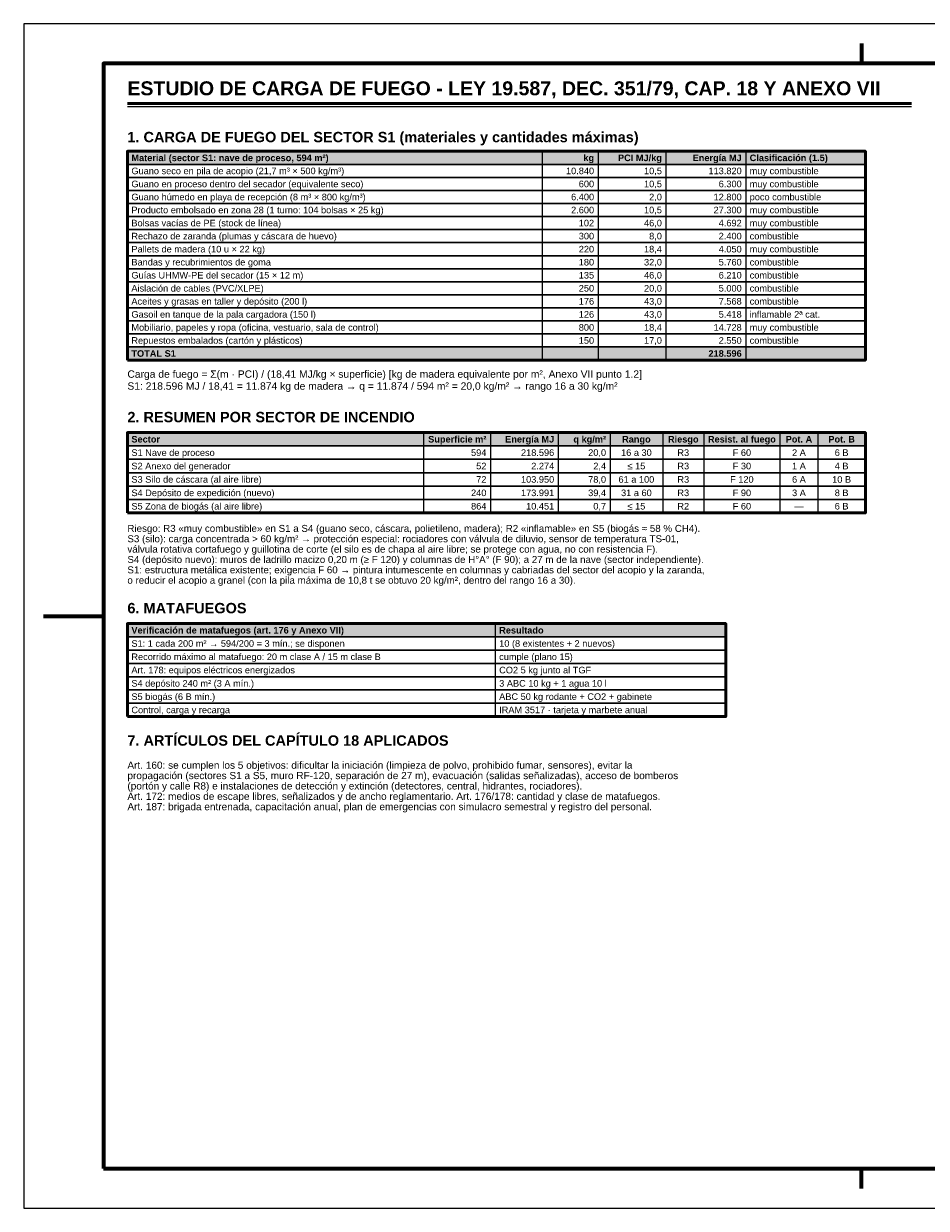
# Model space of a CAD drawing. Header units: millimetres. Extents: x 0 to 420, y 0 to 297.
# Tile 1 of 2: x 0 to 226, y 0 to 297. Entities that reach past the tile are written whole.
import ezdxf
from ezdxf.enums import TextEntityAlignment as Align

# ---------------------------------------------------------------- set-up
doc = ezdxf.new("R2010")
doc.units = ezdxf.units.MM
doc.header["$LTSCALE"] = 0.5
for name, color, linetype, lineweight in [('CONTORNO', 7, 'CONTINUOUS', 50), ('FINO', 7, 'CONTINUOUS', 25), ('HOJA', 8, 'CONTINUOUS', 13), ('RECUADRO', 7, 'CONTINUOUS', 70), ('RELLENO', 9, 'CONTINUOUS', 13), ('TEXTO', 7, 'CONTINUOUS', 25)]:
    doc.layers.add(name, color=color, linetype=linetype, lineweight=lineweight)
doc.styles.add('NEGRITA', font='arialbd.ttf')
doc.styles.get("Standard").update_dxf_attribs({"font": 'arial.ttf'})

msp = doc.modelspace()

# ---------------------------------------------------------------- hatches: boundary and pattern name
at = {"layer": 'RELLENO', "true_color": 0xe2e8ee}
for points in [[(26, 261.73), (211, 261.73), (211, 265), (26, 265)], [(26, 191.14), (211, 191.14), (211, 194.5), (26, 194.5)], [(26, 143.27), (176, 143.27), (176, 146.6), (26, 146.6)]]:
    msp.add_hatch(color=7, dxfattribs=at).paths.add_polyline_path(points)
at = {"layer": 'RELLENO', "true_color": 0xf1f2f4}
msp.add_hatch(color=7, dxfattribs=at).paths.add_polyline_path([(26, 212.68), (211, 212.68), (211, 215.95), (26, 215.95)])

# ---------------------------------------------------------------- linework, layer by layer
at = {"layer": 'CONTORNO'}
msp.add_line((26, 277), (222.56, 277), dxfattribs=at)
for points in [[(26, 212.68), (211, 212.68), (211, 265), (26, 265)], [(26, 174.34), (211, 174.34), (211, 194.5), (26, 194.5)], [(26, 123.29), (176, 123.29), (176, 146.6), (26, 146.6)]]:
    msp.add_lwpolyline(points, close=True, dxfattribs=at)
at = {"layer": 'FINO'}
for p, q in [((26, 276.2), (222.56, 276.2)), ((130, 265), (130, 212.68)), ((144, 265), (144, 212.68)), ((161, 265), (161, 212.68)), ((181, 265), (181, 212.68)), ((100.2, 194.5), (100.2, 174.34)), ((117, 194.5), (117, 174.34)), ((134, 194.5), (134, 174.34)), ((147, 194.5), (147, 174.34)), ((160.2, 194.5), (160.2, 174.34)), ((170.5, 194.5), (170.5, 174.34)), ((189.6, 194.5), (189.6, 174.34)), ((199.1, 194.5), (199.1, 174.34)), ((118.2, 146.6), (118.2, 123.29))]:
    msp.add_line(p, q, dxfattribs=at)
for points in [[(26, 261.73), (211, 261.73), (211, 265), (26, 265)], [(26, 258.46), (211, 258.46), (211, 261.73), (26, 261.73)], [(26, 255.19), (211, 255.19), (211, 258.46), (26, 258.46)], [(26, 251.92), (211, 251.92), (211, 255.19), (26, 255.19)], [(26, 248.65), (211, 248.65), (211, 251.92), (26, 251.92)], [(26, 245.38), (211, 245.38), (211, 248.65), (26, 248.65)], [(26, 242.11), (211, 242.11), (211, 245.38), (26, 245.38)], [(26, 238.84), (211, 238.84), (211, 242.11), (26, 242.11)], [(26, 235.57), (211, 235.57), (211, 238.84), (26, 238.84)], [(26, 232.3), (211, 232.3), (211, 235.57), (26, 235.57)], [(26, 229.03), (211, 229.03), (211, 232.3), (26, 232.3)], [(26, 225.76), (211, 225.76), (211, 229.03), (26, 229.03)], [(26, 222.49), (211, 222.49), (211, 225.76), (26, 225.76)], [(26, 219.22), (211, 219.22), (211, 222.49), (26, 222.49)], [(26, 215.95), (211, 215.95), (211, 219.22), (26, 219.22)], [(26, 212.68), (211, 212.68), (211, 215.95), (26, 215.95)], [(26, 191.14), (211, 191.14), (211, 194.5), (26, 194.5)], [(26, 187.78), (211, 187.78), (211, 191.14), (26, 191.14)], [(26, 184.42), (211, 184.42), (211, 187.78), (26, 187.78)], [(26, 181.06), (211, 181.06), (211, 184.42), (26, 184.42)], [(26, 177.7), (211, 177.7), (211, 181.06), (26, 181.06)], [(26, 174.34), (211, 174.34), (211, 177.7), (26, 177.7)], [(26, 143.27), (176, 143.27), (176, 146.6), (26, 146.6)], [(26, 139.94), (176, 139.94), (176, 143.27), (26, 143.27)], [(26, 136.61), (176, 136.61), (176, 139.94), (26, 139.94)], [(26, 133.28), (176, 133.28), (176, 136.61), (26, 136.61)], [(26, 129.95), (176, 129.95), (176, 133.28), (26, 133.28)], [(26, 126.62), (176, 126.62), (176, 129.95), (26, 129.95)], [(26, 123.29), (176, 123.29), (176, 126.62), (26, 126.62)]]:
    msp.add_lwpolyline(points, close=True, dxfattribs=at)
at = {"layer": 'HOJA'}
msp.add_lwpolyline([(0, 0), (420, 0), (420, 297), (0, 297)], close=True, dxfattribs=at)
at = {"layer": 'RECUADRO'}
for p, q in [((210, 292), (210, 287)), ((5, 148.5), (20, 148.5)), ((210, 5), (210, 10))]:
    msp.add_line(p, q, dxfattribs=at)
msp.add_lwpolyline([(20, 10), (410, 10), (410, 287), (20, 287)], close=True, dxfattribs=at)

# ---------------------------------------------------------------- texts
at = {"layer": 'TEXTO', "style": 'NEGRITA'}
for s, height, p in [('ESTUDIO DE CARGA DE FUEGO - LEY 19.587, DEC. 351/79, CAP. 18 Y ANEXO VII', 3.5, (26, 278)), ('1. CARGA DE FUEGO DEL SECTOR S1 (materiales y cantidades máximas)', 2.6, (26, 266.5)), ('2. RESUMEN POR SECTOR DE INCENDIO', 2.6, (26, 196.3)), ('6. MATAFUEGOS', 2.6, (26, 148.4)), ('7. ARTÍCULOS DEL CAPÍTULO 18 APLICADOS', 2.6, (26, 115.2))]:
    msp.add_text(s, height=height, dxfattribs=at).set_placement(p, align=Align.BOTTOM_LEFT)
for s, p in [('Material (sector S1: nave de proceso, 594 m²)', (27, 263.365)), ('Clasificación (1.5)', (182, 263.365)), ('TOTAL S1', (27, 214.315)), ('Sector', (27, 192.82)), ('Verificación de matafuegos (art. 176 y Anexo VII)', (27, 144.935)), ('Resultado', (119.2, 144.935))]:
    msp.add_text(s, height=1.65, dxfattribs=at).set_placement(p, align=Align.MIDDLE_LEFT)
for s, p in [('kg', (143, 263.365)), ('PCI MJ/kg', (160, 263.365)), ('Energía MJ', (180, 263.365)), ('218.596', (180, 214.315)), ('Superficie m²', (116, 192.82)), ('Energía MJ', (133, 192.82)), ('q kg/m²', (146, 192.82))]:
    msp.add_text(s, height=1.65, dxfattribs=at).set_placement(p, align=Align.MIDDLE_RIGHT)
at = {"layer": 'TEXTO'}
for s, p in [('Guano seco en pila de acopio (21,7 m³ × 500 kg/m³)', (27, 260.095)), ('muy combustible', (182, 260.095)), ('Guano en proceso dentro del secador (equivalente seco)', (27, 256.825)), ('muy combustible', (182, 256.825)), ('Guano húmedo en playa de recepción (8 m³ × 800 kg/m³)', (27, 253.555)), ('poco combustible', (182, 253.555)), ('Producto embolsado en zona 28 (1 turno: 104 bolsas × 25 kg)', (27, 250.285)), ('muy combustible', (182, 250.285)), ('Bolsas vacías de PE (stock de línea)', (27, 247.015)), ('muy combustible', (182, 247.015)), ('Rechazo de zaranda (plumas y cáscara de huevo)', (27, 243.745)), ('combustible', (182, 243.745)), ('Pallets de madera (10 u × 22 kg)', (27, 240.475)), ('muy combustible', (182, 240.475)), ('Bandas y recubrimientos de goma', (27, 237.205)), ('combustible', (182, 237.205)), ('Guías UHMW-PE del secador (15 × 12 m)', (27, 233.935)), ('combustible', (182, 233.935)), ('Aislación de cables (PVC/XLPE)', (27, 230.665)), ('combustible', (182, 230.665)), ('Aceites y grasas en taller y depósito (200 l)', (27, 227.395)), ('combustible', (182, 227.395)), ('Gasoil en tanque de la pala cargadora (150 l)', (27, 224.125)), ('inflamable 2ª cat.', (182, 224.125)), ('Mobiliario, papeles y ropa (oficina, vestuario, sala de control)', (27, 220.855)), ('muy combustible', (182, 220.855)), ('Repuestos embalados (cartón y plásticos)', (27, 217.585)), ('combustible', (182, 217.585)), ('S1 Nave de proceso', (27, 189.46)), ('S2 Anexo del generador', (27, 186.1)), ('S3 Silo de cáscara (al aire libre)', (27, 182.74)), ('S4 Depósito de expedición (nuevo)', (27, 179.38)), ('S5 Zona de biogás (al aire libre)', (27, 176.02)), ('S1: 1 cada 200 m² → 594/200 = 3 mín.; se disponen', (27, 141.605)), ('10 (8 existentes + 2 nuevos)', (119.2, 141.605)), ('Recorrido máximo al matafuego: 20 m clase A / 15 m clase B', (27, 138.275)), ('cumple (plano 15)', (119.2, 138.275)), ('Art. 178: equipos eléctricos energizados', (27, 134.945)), ('CO2 5 kg junto al TGF', (119.2, 134.945)), ('S4 depósito 240 m² (3 A mín.)', (27, 131.615)), ('3 ABC 10 kg + 1 agua 10 l', (119.2, 131.615)), ('S5 biogás (6 B mín.)', (27, 128.285)), ('ABC 50 kg rodante + CO2 + gabinete', (119.2, 128.285)), ('Control, carga y recarga', (27, 124.955)), ('IRAM 3517 · tarjeta y marbete anual', (119.2, 124.955))]:
    msp.add_text(s, height=1.65, dxfattribs=at).set_placement(p, align=Align.MIDDLE_LEFT)
for s, p in [('10.840', (143, 260.095)), ('10,5', (160, 260.095)), ('113.820', (180, 260.095)), ('600', (143, 256.825)), ('10,5', (160, 256.825)), ('6.300', (180, 256.825)), ('6.400', (143, 253.555)), ('2,0', (160, 253.555)), ('12.800', (180, 253.555)), ('2.600', (143, 250.285)), ('10,5', (160, 250.285)), ('27.300', (180, 250.285)), ('102', (143, 247.015)), ('46,0', (160, 247.015)), ('4.692', (180, 247.015)), ('300', (143, 243.745)), ('8,0', (160, 243.745)), ('2.400', (180, 243.745)), ('220', (143, 240.475)), ('18,4', (160, 240.475)), ('4.050', (180, 240.475)), ('180', (143, 237.205)), ('32,0', (160, 237.205)), ('5.760', (180, 237.205)), ('135', (143, 233.935)), ('46,0', (160, 233.935)), ('6.210', (180, 233.935)), ('250', (143, 230.665)), ('20,0', (160, 230.665)), ('5.000', (180, 230.665)), ('176', (143, 227.395)), ('43,0', (160, 227.395)), ('7.568', (180, 227.395)), ('126', (143, 224.125)), ('43,0', (160, 224.125)), ('5.418', (180, 224.125)), ('800', (143, 220.855)), ('18,4', (160, 220.855)), ('14.728', (180, 220.855)), ('150', (143, 217.585)), ('17,0', (160, 217.585)), ('2.550', (180, 217.585)), ('594', (116, 189.46)), ('218.596', (133, 189.46)), ('20,0', (146, 189.46)), ('52', (116, 186.1)), ('2.274', (133, 186.1)), ('2,4', (146, 186.1)), ('72', (116, 182.74)), ('103.950', (133, 182.74)), ('78,0', (146, 182.74)), ('240', (116, 179.38)), ('173.991', (133, 179.38)), ('39,4', (146, 179.38)), ('864', (116, 176.02)), ('10.451', (133, 176.02)), ('0,7', (146, 176.02))]:
    msp.add_text(s, height=1.65, dxfattribs=at).set_placement(p, align=Align.MIDDLE_RIGHT)
for s, height, p in [('Carga de fuego = Σ(m · PCI) / (18,41 MJ/kg × superficie) [kg de madera equivalente por m², Anexo VII punto 1.2]', 1.85, (26, 210.08)), ('S1: 218.596 MJ / 18,41 = 11.874 kg de madera → q = 11.874 / 594 m² = 20,0 kg/m² → rango 16 a 30 kg/m²', 1.85, (26, 207.08)), ('Riesgo: R3 «muy combustible» en S1 a S4 (guano seco, cáscara, polietileno, madera); R2 «inflamable» en S5 (biogás ≈ 58 % CH4).', 1.75, (26, 171.34)), ('válvula rotativa cortafuego y guillotina de corte (el silo es de chapa al aire libre; se protege con agua, no con resistencia F).', 1.75, (26, 166.14)), ('S3 (silo): carga concentrada > 60 kg/m² → protección especial: rociadores con válvula de diluvio, sensor de temperatura TS-01,', 1.75, (26, 168.74)), ('S4 (depósito nuevo): muros de ladrillo macizo 0,20 m (≥ F 120) y columnas de H°A° (F 90); a 27 m de la nave (sector independiente).', 1.75, (26, 163.54)), ('S1: estructura metálica existente; exigencia F 60 → pintura intumescente en columnas y cabriadas del sector del acopio y la zaranda,', 1.75, (26, 160.94)), ('o reducir el acopio a granel (con la pila máxima de 10,8 t se obtuvo 20 kg/m², dentro del rango 16 a 30).', 1.75, (26, 158.34)), ('Art. 160: se cumplen los 5 objetivos: dificultar la iniciación (limpieza de polvo, prohibido fumar, sensores), evitar la', 1.8, (26, 112)), ('propagación (sectores S1 a S5, muro RF-120, separación de 27 m), evacuación (salidas señalizadas), acceso de bomberos', 1.8, (26, 109.4)), ('(portón y calle R8) e instalaciones de detección y extinción (detectores, central, hidrantes, rociadores).', 1.8, (26, 106.8)), ('Art. 172: medios de escape libres, señalizados y de ancho reglamentario. Art. 176/178: cantidad y clase de matafuegos.', 1.8, (26, 104.2)), ('Art. 187: brigada entrenada, capacitación anual, plan de emergencias con simulacro semestral y registro del personal.', 1.8, (26, 101.6))]:
    msp.add_text(s, height=height, dxfattribs=at).set_placement(p, align=Align.TOP_LEFT)
at = {"layer": 'TEXTO', "style": 'NEGRITA'}
for s, p in [('Rango', (153.6, 192.82)), ('Riesgo', (165.35, 192.82)), ('Resist. al fuego', (180.05, 192.82)), ('Pot. A', (194.35, 192.82)), ('Pot. B', (205.05, 192.82))]:
    msp.add_text(s, height=1.65, dxfattribs=at).set_placement(p, align=Align.MIDDLE_CENTER)
at = {"layer": 'TEXTO'}
for s, p in [('16 a 30', (153.6, 189.46)), ('R3', (165.35, 189.46)), ('F 60', (180.05, 189.46)), ('2 A', (194.35, 189.46)), ('6 B', (205.05, 189.46)), ('≤ 15', (153.6, 186.1)), ('R3', (165.35, 186.1)), ('F 30', (180.05, 186.1)), ('1 A', (194.35, 186.1)), ('4 B', (205.05, 186.1)), ('61 a 100', (153.6, 182.74)), ('R3', (165.35, 182.74)), ('F 120', (180.05, 182.74)), ('6 A', (194.35, 182.74)), ('10 B', (205.05, 182.74)), ('31 a 60', (153.6, 179.38)), ('R3', (165.35, 179.38)), ('F 90', (180.05, 179.38)), ('3 A', (194.35, 179.38)), ('8 B', (205.05, 179.38)), ('≤ 15', (153.6, 176.02)), ('R2', (165.35, 176.02)), ('F 60', (180.05, 176.02)), ('—', (194.35, 176.02)), ('6 B', (205.05, 176.02))]:
    msp.add_text(s, height=1.65, dxfattribs=at).set_placement(p, align=Align.MIDDLE_CENTER)

doc.saveas('drawing.dxf')
